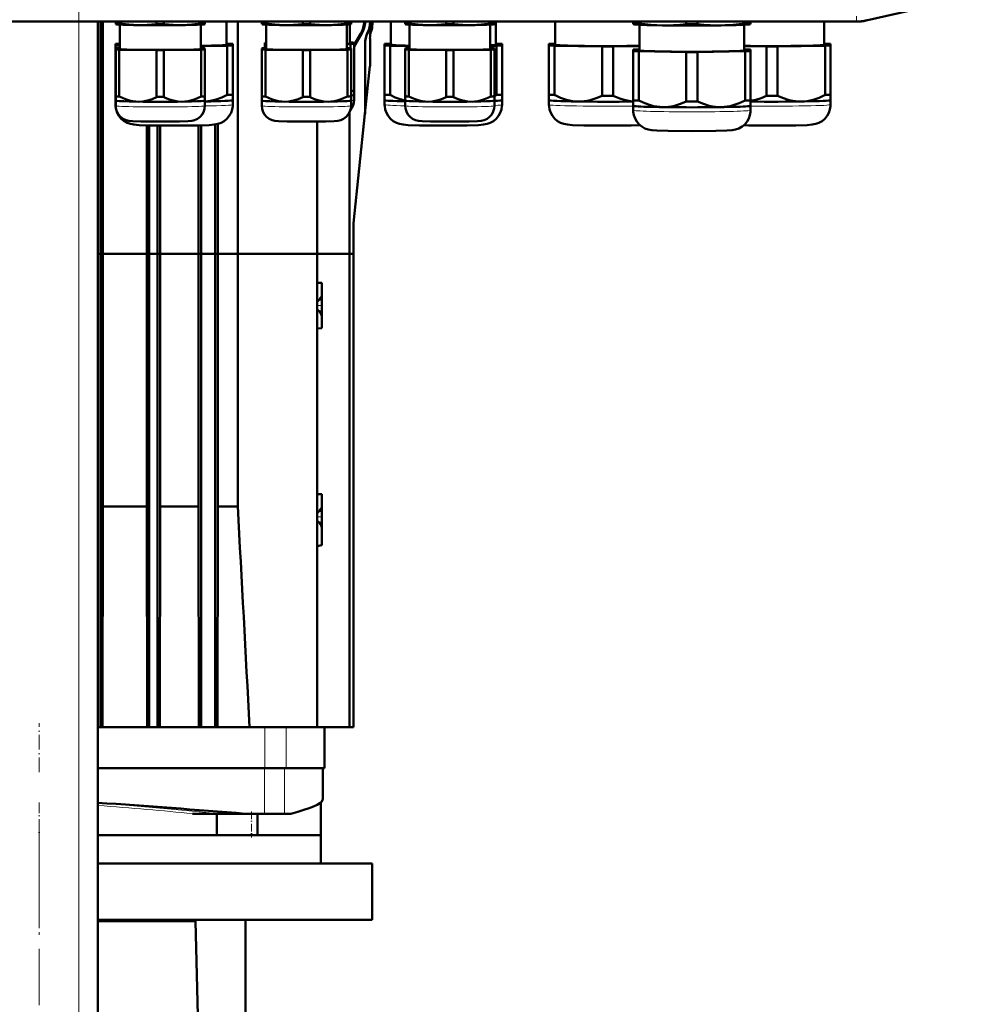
# Model space of a CAD drawing. Extents: x -1351 to 1763, y -1300 to 612.
# Tile 14 of 81: x -1072 to -866, y 98 to 308. Entities that reach past the tile are written whole.
import ezdxf

# ---------------------------------------------------------------- set-up
doc = ezdxf.new("R2010")
doc.units = 0
doc.linetypes.add('DASHDOT', pattern=[18.5, 12, -3, 0.5, -3])

msp = doc.modelspace()

# ---------------------------------------------------------------- linework, layer by layer
at = {"color": 7, "linetype": 'DASHDOT', "lineweight": 18}
for p, q in [((-1059.13, -326), (-1059.13, 364.9)), ((-1067.64, 135.88), (-1067.64, 114.28)), ((-1067.63, 128.42), (-1067.63, -19.66))]:
    msp.add_line(p, q, dxfattribs=at)
at = {"color": 7, "lineweight": 50}
for p, q in [((-891.42, 307.56), (-865.85, 313.47)), ((-893.5, 307.33), (-1241.56, 307.33)), ((-1055.13, -268.42), (-1055.13, 307.33)), ((-1054.56, 257.88), (-1054.56, 307.33)), ((-1054.07, 257.88), (-1054.07, 307.33)), ((-1051.3, 306.98), (-1051.3, 307.33)), ((-1051.3, 306.98), (-1051.3, 306.8)), ((-1051.26, 306.79), (-1051.3, 306.8)), ((-1050.53, 306.94), (-1050.53, 307.33)), ((-1050.4, 301.52), (-1050.4, 306.71)), ((-1042.58, 306.82), (-1042.58, 307.33)), ((-1041.03, 306.82), (-1041.03, 307.33)), ((-1033.2, 306.71), (-1033.2, 301.52)), ((-1033.08, 306.94), (-1033.08, 307.33)), ((-1032.35, 306.79), (-1032.3, 306.8)), ((-1032.3, 306.98), (-1032.3, 307.33)), ((-1032.3, 306.8), (-1032.3, 306.98)), ((-1027.71, 302.42), (-1027.71, 307.33)), ((-1025.32, 257.88), (-1025.32, 307.33)), ((-1020.18, 306.98), (-1020.18, 307.33)), ((-1020.18, 306.98), (-1020.18, 306.8)), ((-1020.14, 306.79), (-1020.18, 306.8)), ((-1019.41, 306.94), (-1019.41, 307.33)), ((-1019.28, 301.52), (-1019.28, 306.71)), ((-1011.46, 306.82), (-1011.46, 307.33)), ((-1009.91, 306.82), (-1009.91, 307.33)), ((-1002.08, 306.71), (-1002.08, 301.52)), ((-1001.96, 306.94), (-1001.96, 307.33)), ((-1001.41, 306.76), (-1001.41, 302.72)), ((-1001.23, 306.79), (-1001.18, 306.8)), ((-1001.18, 306.98), (-1001.18, 307.33)), ((-1001.18, 306.8), (-1001.18, 306.98)), ((-998.39, 307.32), (-998.39, 307.33)), ((-998.18, 307.32), (-998.18, 307.33)), ((-997.1, 307.29), (-997.1, 307.33)), ((-996.99, 307.31), (-996.99, 307.33)), ((-996.63, 306.89), (-996.63, 307.33)), ((-996.63, 306.89), (-996.63, 307.33)), ((-992.66, 307.33), (-992.66, 302.42)), ((-989.63, 306.98), (-989.63, 307.33)), ((-989.63, 306.98), (-989.63, 306.8)), ((-989.58, 306.79), (-989.63, 306.8)), ((-988.85, 306.94), (-988.85, 307.33)), ((-988.73, 301.52), (-988.73, 306.71)), ((-980.9, 306.82), (-980.9, 307.33)), ((-979.35, 306.82), (-979.35, 307.33)), ((-971.53, 306.71), (-971.53, 301.52)), ((-971.4, 306.94), (-971.4, 307.33)), ((-970.67, 306.79), (-970.63, 306.8)), ((-970.63, 306.98), (-970.63, 307.33)), ((-970.63, 306.8), (-970.63, 306.98)), ((-970.36, 302.42), (-970.36, 307.33)), ((-957.66, 307.33), (-957.66, 302.42)), ((-941.06, 307.01), (-941.06, 307.33)), ((-941.06, 307.01), (-941.06, 306.8)), ((-941, 306.78), (-941.06, 306.8)), ((-939.88, 306.96), (-939.88, 307.33)), ((-939.71, 306.67), (-939.71, 301.22)), ((-929.75, 306.8), (-929.75, 307.33)), ((-927.38, 306.8), (-927.38, 307.33)), ((-917.41, 301.22), (-917.41, 306.67)), ((-917.25, 306.96), (-917.25, 307.33)), ((-916.12, 306.78), (-916.06, 306.8)), ((-916.06, 307.01), (-916.06, 307.33)), ((-916.06, 306.8), (-916.06, 307.01)), ((-900.36, 302.42), (-900.36, 307.33)), ((-1000.51, 302.36), (-999.07, 304.82)), ((-1000.51, 301.95), (-998.85, 304.82)), ((-996.88, 305.33), (-996.88, 305.33)), ((-1051.36, 302.57), (-1051.36, 302.26)), ((-1051.36, 302.26), (-1051.36, 291.76)), ((-1033.2, 302.12), (-1027.55, 302.21)), ((-1027.55, 302.62), (-1027.71, 302.63)), ((-1027.55, 302.21), (-1027.55, 291.71)), ((-1026.36, 302.26), (-1026.36, 302.57)), ((-1026.36, 302.26), (-1026.36, 291.76)), ((-1019.51, 302.84), (-1019.51, 302.6)), ((-1019.51, 302.6), (-1019.51, 301.67)), ((-1002.08, 302.55), (-1001.29, 302.56)), ((-1001.29, 302.87), (-1001.41, 302.87)), ((-1001.29, 302.56), (-1001.29, 301.64)), ((-1000.51, 302.6), (-1000.51, 302.84)), ((-1000.51, 302.6), (-1000.51, 292.64)), ((-998.19, 287.8), (-998.19, 302.74)), ((-997.13, 303.77), (-997.13, 297.93)), ((-994.01, 302.57), (-994.01, 302.26)), ((-994.01, 302.26), (-994.01, 291.76)), ((-992.66, 302.63), (-992.83, 302.62)), ((-992.83, 302.21), (-988.73, 302.15)), ((-992.83, 302.21), (-992.83, 291.71)), ((-971.53, 302.19), (-970.2, 302.21)), ((-970.2, 302.62), (-970.36, 302.63)), ((-970.2, 302.21), (-970.2, 291.71)), ((-969.01, 302.26), (-969.01, 302.57)), ((-969.01, 302.26), (-969.01, 291.76)), ((-959.01, 302.57), (-959.01, 302.26)), ((-959.01, 302.26), (-959.01, 291.76)), ((-957.66, 302.63), (-957.83, 302.62)), ((-957.83, 302.21), (-947.7, 302.06)), ((-957.83, 302.21), (-957.83, 291.71)), ((-947.7, 302.06), (-947.7, 291.55)), ((-945.33, 302.06), (-939.71, 302.14)), ((-945.33, 302.06), (-945.33, 291.55)), ((-917.41, 302.13), (-912.7, 302.06)), ((-912.7, 302.06), (-912.7, 291.55)), ((-910.33, 302.06), (-900.2, 302.21)), ((-910.33, 302.06), (-910.33, 291.55)), ((-900.2, 302.62), (-900.36, 302.63)), ((-900.2, 302.21), (-900.2, 291.71)), ((-899.01, 302.26), (-899.01, 302.57)), ((-899.01, 302.26), (-899.01, 291.76)), ((-1051.3, 301.64), (-1051.3, 301.4)), ((-1051.3, 301.4), (-1051.3, 291.44)), ((-1050.4, 301.67), (-1050.53, 301.67)), ((-1050.53, 301.36), (-1042.58, 301.24)), ((-1050.53, 301.36), (-1050.53, 291.4)), ((-1042.58, 301.24), (-1042.58, 291.28)), ((-1041.03, 301.24), (-1033.08, 301.36)), ((-1041.03, 301.24), (-1041.03, 291.28)), ((-1033.08, 301.67), (-1033.2, 301.67)), ((-1033.08, 301.36), (-1033.08, 291.4)), ((-1032.3, 301.4), (-1032.3, 301.64)), ((-1032.3, 301.4), (-1032.3, 291.44)), ((-1020.18, 301.64), (-1020.18, 301.4)), ((-1020.18, 301.4), (-1020.18, 291.44)), ((-1019.28, 301.67), (-1019.41, 301.67)), ((-1019.41, 301.36), (-1011.46, 301.24)), ((-1019.41, 301.36), (-1019.41, 291.4)), ((-1011.46, 301.24), (-1011.46, 291.28)), ((-1009.91, 301.24), (-1001.96, 301.36)), ((-1009.91, 301.24), (-1009.91, 291.28)), ((-1001.96, 301.67), (-1002.08, 301.67)), ((-1001.96, 301.36), (-1001.96, 291.4)), ((-1001.18, 301.4), (-1001.18, 301.64)), ((-1001.18, 301.4), (-1001.18, 291.44)), ((-989.63, 301.64), (-989.63, 301.4)), ((-989.63, 301.4), (-989.63, 291.44)), ((-988.73, 301.67), (-988.85, 301.67)), ((-988.85, 301.36), (-980.9, 301.24)), ((-988.85, 301.36), (-988.85, 291.4)), ((-980.9, 301.24), (-980.9, 291.28)), ((-979.35, 301.24), (-971.4, 301.36)), ((-979.35, 301.24), (-979.35, 291.28)), ((-971.4, 301.67), (-971.53, 301.67)), ((-971.4, 301.36), (-971.4, 291.4)), ((-970.63, 301.4), (-970.63, 301.64)), ((-970.63, 301.4), (-970.63, 291.44)), ((-941.06, 301.37), (-941.06, 301.06)), ((-941.06, 301.06), (-941.06, 290.56)), ((-939.71, 301.43), (-939.88, 301.42)), ((-939.88, 301.01), (-929.75, 300.86)), ((-939.88, 301.01), (-939.88, 290.51)), ((-929.75, 300.86), (-929.75, 290.35)), ((-927.38, 300.86), (-917.25, 301.01)), ((-927.38, 300.86), (-927.38, 290.35)), ((-917.25, 301.42), (-917.41, 301.43)), ((-917.25, 301.01), (-917.25, 290.51)), ((-916.06, 301.06), (-916.06, 301.37)), ((-916.06, 301.06), (-916.06, 290.56)), ((-998.2, 287.7), (-997.14, 297.83)), ((-1051.36, 291.76), (-1051.36, 290.61)), ((-1051.3, 291.44), (-1051.3, 290.51)), ((-1032.3, 290.51), (-1032.3, 291.44)), ((-1026.36, 290.61), (-1026.36, 291.76)), ((-1020.18, 291.44), (-1020.18, 290.51)), ((-1001.18, 290.51), (-1001.18, 291.44)), ((-1000.52, 291.7), (-1000.51, 291.71)), ((-1000.51, 291.71), (-1000.51, 292.64)), ((-1000.51, 291.71), (-1000.51, 290.62)), ((-994.01, 291.76), (-994.01, 290.61)), ((-989.63, 291.44), (-989.63, 290.51)), ((-970.63, 290.51), (-970.63, 291.44)), ((-969.01, 290.61), (-969.01, 291.76)), ((-959.01, 291.76), (-959.01, 290.61)), ((-899.01, 290.61), (-899.01, 291.76)), ((-1051.36, 290.61), (-1051.36, 289.66)), ((-1051.35, 290.6), (-1051.36, 290.61)), ((-1051.3, 289.42), (-1051.3, 290.51)), ((-1051.3, 290.5), (-1051.3, 290.51)), ((-1032.31, 290.5), (-1032.3, 290.51)), ((-1032.3, 290.51), (-1032.3, 289.42)), ((-1026.36, 289.66), (-1026.36, 290.61)), ((-1026.36, 290.6), (-1026.36, 290.61)), ((-1020.18, 289.42), (-1020.18, 290.51)), ((-1020.18, 290.5), (-1020.18, 290.51)), ((-1001.19, 290.5), (-1001.18, 290.51)), ((-1001.18, 290.51), (-1001.18, 289.42)), ((-994.01, 290.61), (-994.01, 289.66)), ((-994.01, 290.6), (-994.01, 290.61)), ((-989.63, 289.42), (-989.63, 290.51)), ((-989.62, 290.5), (-989.63, 290.51)), ((-970.63, 290.51), (-970.63, 289.42)), ((-970.63, 290.5), (-970.63, 290.51)), ((-969.02, 290.6), (-969.01, 290.61)), ((-969.01, 289.66), (-969.01, 290.61)), ((-959.01, 290.61), (-959.01, 289.66)), ((-959.01, 290.6), (-959.01, 290.61)), ((-941.06, 290.56), (-941.06, 289.41)), ((-941.06, 289.41), (-941.06, 288.46)), ((-941.06, 289.4), (-941.06, 289.41)), ((-916.07, 289.4), (-916.06, 289.41)), ((-916.06, 289.41), (-916.06, 290.56)), ((-916.06, 288.46), (-916.06, 289.41)), ((-899.02, 290.6), (-899.01, 290.61)), ((-899.01, 289.66), (-899.01, 290.61)), ((-1001.47, 257.88), (-1001.47, 288.1)), ((-1000.63, 264.43), (-998.2, 287.7)), ((-1044.68, 257.88), (-1044.68, 285.27)), ((-1044.19, 257.88), (-1044.19, 285.26)), ((-1042.39, 257.88), (-1042.39, 285.23)), ((-1041.86, 257.88), (-1041.86, 285.22)), ((-1033.68, 257.88), (-1033.68, 285.25)), ((-1033.13, 285.26), (-1033.13, 257.88)), ((-1030.13, 285.43), (-1030.13, 257.88)), ((-1029.53, 257.88), (-1029.53, 285.55)), ((-1008.38, 286.07), (-1008.38, 257.88)), ((-1000.63, 264.32), (-1000.63, 257.88)), ((-1055.13, 257.88), (-1054.56, 257.88)), ((-1055.13, 257.88), (-1054.56, 257.88)), ((-1054.56, 257.88), (-1054.07, 257.88)), ((-1054.56, 157.08), (-1054.56, 257.88)), ((-1054.56, 257.88), (-1054.07, 257.88)), ((-1044.68, 257.88), (-1054.07, 257.88)), ((-1054.07, 204.12), (-1054.07, 257.88)), ((-1044.68, 257.88), (-1054.07, 257.88)), ((-1044.68, 257.88), (-1044.19, 257.88)), ((-1044.68, 204.12), (-1044.68, 257.88)), ((-1044.68, 257.88), (-1044.19, 257.88)), ((-1044.19, 257.88), (-1042.39, 257.88)), ((-1044.19, 157.08), (-1044.19, 257.88)), ((-1044.19, 257.88), (-1042.39, 257.88)), ((-1042.39, 257.88), (-1041.86, 257.88)), ((-1042.39, 157.08), (-1042.39, 257.88)), ((-1042.39, 257.88), (-1041.86, 257.88)), ((-1033.68, 257.88), (-1041.86, 257.88)), ((-1041.86, 204.12), (-1041.86, 257.88)), ((-1033.68, 257.88), (-1041.86, 257.88)), ((-1033.68, 257.88), (-1033.13, 257.88)), ((-1033.68, 204.12), (-1033.68, 257.88)), ((-1033.68, 257.88), (-1033.13, 257.88)), ((-1030.13, 257.88), (-1033.13, 257.88)), ((-1033.13, 257.88), (-1033.13, 157.08)), ((-1030.13, 257.88), (-1033.13, 257.88)), ((-1030.13, 257.88), (-1029.53, 257.88)), ((-1030.13, 257.88), (-1030.13, 157.08)), ((-1030.13, 257.88), (-1029.53, 257.88)), ((-1025.32, 257.88), (-1029.53, 257.88)), ((-1029.53, 204.12), (-1029.53, 257.88)), ((-1025.32, 257.88), (-1029.53, 257.88)), ((-1025.32, 257.88), (-1008.38, 257.88)), ((-1025.32, 204.12), (-1025.32, 257.88)), ((-1025.32, 257.88), (-1008.38, 257.88)), ((-1008.38, 257.88), (-1001.47, 257.88)), ((-1008.38, 257.88), (-1008.38, 157.08)), ((-1008.38, 257.88), (-1001.47, 257.88)), ((-1001.47, 257.88), (-1000.63, 257.88)), ((-1001.47, 157.08), (-1001.47, 257.88)), ((-1001.47, 257.88), (-1000.63, 257.88)), ((-1000.63, 257.88), (-1000.63, 157.08)), ((-1007.38, 251.73), (-1008.38, 251.75)), ((-1007.38, 251.73), (-1007.38, 249.18)), ((-1007.38, 249.18), (-1007.38, 246.88)), ((-1007.38, 246.88), (-1007.38, 244.33)), ((-1007.38, 244.58), (-1007.38, 242.03)), ((-1007.38, 242.03), (-1008.38, 242)), ((-1008.38, 206.75), (-1007.38, 206.73)), ((-1007.38, 206.73), (-1007.38, 204.18)), ((-1054.14, 157.08), (-1054.07, 204.12)), ((-1054.07, 204.12), (-1044.68, 204.12)), ((-1044.61, 157.08), (-1044.68, 204.12)), ((-1041.93, 157.08), (-1041.86, 204.12)), ((-1041.86, 204.12), (-1033.68, 204.12)), ((-1033.6, 157.08), (-1033.68, 204.12)), ((-1029.61, 157.08), (-1029.53, 204.12)), ((-1029.53, 204.12), (-1025.32, 204.12)), ((-1007.38, 204.18), (-1007.38, 201.88)), ((-1007.38, 201.88), (-1007.38, 199.33)), ((-1007.38, 199.58), (-1007.38, 195.88)), ((-1008.38, 195.61), (-1007.38, 195.88)), ((-1055.13, 157.08), (-1054.56, 157.08)), ((-1054.56, 157.08), (-1054.24, 157.08)), ((-1044.44, 157.08), (-1054.24, 157.08)), ((-1044.19, 157.08), (-1044.44, 157.08)), ((-1042.39, 157.08), (-1044.19, 157.08)), ((-1042.39, 157.08), (-1042.13, 157.08)), ((-1033.3, 157.08), (-1042.13, 157.08)), ((-1033.13, 157.08), (-1033.3, 157.08)), ((-1033.13, 157.08), (-1030.13, 157.08)), ((-1030.13, 157.08), (-1030, 157.08)), ((-1019.5, 157.08), (-1030, 157.08)), ((-1015.02, 157.08), (-1019.5, 157.08)), ((-1011.8, 157.08), (-1015.02, 157.08)), ((-1011.8, 157.08), (-1008.38, 157.08)), ((-1009.07, 157.08), (-1011.16, 157.08)), ((-1007.44, 157.08), (-1008.38, 157.08)), ((-1001.47, 157.08), (-1008.38, 157.08)), ((-1006.82, 148.38), (-1006.82, 157.08)), ((-1000.63, 157.08), (-1001.47, 157.08)), ((-1019.5, 148.38), (-1055.13, 148.38)), ((-1039.34, 148.38), (-1055.13, 148.38)), ((-1015.02, 148.38), (-1019.5, 148.38)), ((-1006.82, 148.38), (-1015.02, 148.38)), ((-1007.18, 148.38), (-1007.18, 141.72)), ((-1007.63, 141.08), (-1007.63, 134.08)), ((-1007.2, 141.67), (-1007.22, 141.62)), ((-1007.22, 141.62), (-1007.2, 141.67)), ((-1031.81, 138.68), (-1034.95, 138.68)), ((-1030.54, 138.68), (-1031.81, 138.68)), ((-1030.16, 138.68), (-1030.54, 138.68)), ((-1029.98, 138.68), (-1030.16, 138.68)), ((-1023.7, 138.68), (-1029.98, 138.68)), ((-1029.77, 138.68), (-1029.77, 134.08)), ((-1023.7, 138.68), (-1019.64, 138.68)), ((-1021.09, 138.68), (-1021.09, 134.08)), ((-1019.64, 138.68), (-1015.36, 138.68)), ((-1015.36, 138.68), (-1014, 138.68)), ((-1055.13, 134.08), (-1007.64, 134.08)), ((-1029.77, 134.08), (-1055.13, 134.08)), ((-1022.38, 134.08), (-1029.87, 134.08)), ((-1007.63, 134.08), (-1021.09, 134.08)), ((-1007.64, 128.08), (-1007.64, 134.08)), ((-1055.13, 128.08), (-996.64, 128.08)), ((-996.64, 116.08), (-996.64, 128.08)), ((-1055.13, 116.08), (-1034.3, 116.08)), ((-1055.13, 115.78), (-1034.3, 115.78)), ((-1034.3, 116.08), (-996.64, 116.08)), ((-1034.3, 115.78), (-1034.3, 116.08)), ((-1031.84, 15.68), (-1034.3, 115.78)), ((-1023.63, 63.83), (-1023.63, 116.08))]:
    msp.add_line(p, q, dxfattribs=at)
at = {"color": 7, "lineweight": 18}
for p, q in [((-893.5, 307.51), (-893.5, 308.51)), ((-1241.56, 307.51), (-893.5, 307.51)), ((-1059.13, -268.42), (-1059.13, 307.33)), ((-998.39, 307.32), (-998.18, 307.32)), ((-996.63, 306.89), (-996.63, 306.89)), ((-893.5, 307.51), (-893.5, 307.33)), ((-891.46, 307.74), (-891.42, 307.56)), ((-999.07, 304.82), (-998.85, 304.82)), ((-997.64, 305.03), (-997.58, 304.94)), ((-1019.5, 148.38), (-1019.5, 157.08)), ((-1015.02, 148.38), (-1015.02, 157.08)), ((-1019.64, 148.38), (-1019.64, 138.68)), ((-1015.36, 148.38), (-1015.36, 138.68)), ((-1034.97, 138.68), (-1034.95, 138.68)), ((-1017.32, 138.68), (-1017.3, 138.68))]:
    msp.add_line(p, q, dxfattribs=at)
at = {"color": 7, "linetype": 'DASHDOT', "lineweight": 18, "ltscale": 0.118218}
for p, q in [((-1008.38, 252.15), (-1008.38, 247.42)), ((-1008.38, 207.15), (-1008.38, 202.42))]:
    msp.add_line(p, q, dxfattribs=at)
at = {"color": 7, "linetype": 'DASHDOT', "lineweight": 18, "ltscale": 0.030028}
for p, q in [((-1008.48, 246.88), (-1007.28, 246.88)), ((-1008.48, 201.88), (-1007.28, 201.88))]:
    msp.add_line(p, q, dxfattribs=at)
at = {"color": 7, "linetype": 'DASHDOT', "lineweight": 18, "ltscale": 0.118217}
msp.add_line((-1008.38, 246.34), (-1008.38, 241.61), dxfattribs=at)
at = {"color": 7, "linetype": 'DASHDOT', "lineweight": 18, "ltscale": 0.159986}
msp.add_line((-1008.38, 201.47), (-1008.38, 195.08), dxfattribs=at)
at = {"color": 7, "linetype": 'DASHDOT', "lineweight": 18, "ltscale": 0.261}
msp.add_line((-1067.63, 147.51), (-1067.63, 157.95), dxfattribs=at)
at = {"color": 7, "linetype": 'DASHDOT', "lineweight": 18, "ltscale": 0.19137}
msp.add_line((-1067.63, 141.09), (-1067.63, 133.44), dxfattribs=at)
at = {"color": 7, "linetype": 'DASHDOT', "lineweight": 18, "ltscale": 0.138015}
msp.add_line((-1022.38, 139.14), (-1022.38, 133.62), dxfattribs=at)
at = {"color": 7, "lineweight": 50}
for points in [[(-1046.55, 306.6), (-1048.53, 306.7), (-1050.53, 306.94)], [(-1042.58, 306.82), (-1044.58, 306.64), (-1046.55, 306.6)], [(-1037.05, 306.6), (-1039.03, 306.64), (-1041.03, 306.82)], [(-1033.08, 306.94), (-1035.08, 306.7), (-1037.05, 306.6)], [(-1015.43, 306.6), (-1017.41, 306.7), (-1019.41, 306.94)], [(-1011.46, 306.82), (-1013.46, 306.64), (-1015.43, 306.6)], [(-1005.93, 306.6), (-1007.91, 306.64), (-1009.91, 306.82)], [(-1001.96, 306.94), (-1003.96, 306.7), (-1005.93, 306.6)], [(-984.88, 306.6), (-986.85, 306.7), (-988.85, 306.94)], [(-980.9, 306.82), (-982.91, 306.64), (-984.88, 306.6)], [(-975.38, 306.6), (-977.35, 306.64), (-979.35, 306.82)], [(-971.4, 306.94), (-973.41, 306.7), (-975.38, 306.6)], [(-934.81, 306.53), (-936.07, 306.57), (-937.33, 306.66), (-938.59, 306.79), (-939.88, 306.96)], [(-929.75, 306.8), (-931.11, 306.67), (-932.45, 306.58), (-933.63, 306.53), (-934.81, 306.53)], [(-922.31, 306.53), (-923.49, 306.53), (-924.67, 306.58), (-926.01, 306.67), (-927.38, 306.8)], [(-917.25, 306.96), (-918.53, 306.79), (-919.8, 306.66), (-921.05, 306.57), (-922.31, 306.53)], [(-1027.55, 291.71), (-1028.73, 291.17), (-1029.91, 290.75), (-1031.1, 290.47), (-1032.3, 290.34)], [(-989.63, 290.54), (-990.7, 290.82), (-991.76, 291.21), (-992.83, 291.71)], [(-952.76, 290.33), (-953.39, 290.36), (-954.01, 290.43), (-954.66, 290.55), (-955.31, 290.71), (-956.57, 291.14), (-957.83, 291.71)], [(-947.7, 291.55), (-948.96, 291.02), (-950.22, 290.63), (-950.87, 290.49), (-951.52, 290.39), (-952.14, 290.34), (-952.76, 290.33)], [(-941.06, 290.35), (-942.02, 290.47), (-942.97, 290.67), (-943.91, 290.96), (-944.62, 291.24), (-945.33, 291.55)], [(-912.7, 291.55), (-913.82, 291.07), (-914.94, 290.71), (-916.06, 290.46)], [(-905.26, 290.33), (-905.89, 290.34), (-906.51, 290.39), (-907.16, 290.49), (-907.81, 290.63), (-909.07, 291.02), (-910.33, 291.55)], [(-900.2, 291.71), (-901.46, 291.14), (-902.72, 290.71), (-903.37, 290.55), (-904.02, 290.43), (-904.64, 290.36), (-905.26, 290.33)], [(-1038.86, 285.21), (-1043.93, 285.25), (-1046.33, 285.32), (-1047.41, 285.4), (-1048.17, 285.54), (-1048.86, 285.79), (-1049.53, 286.17), (-1050.11, 286.66), (-1050.6, 287.24), (-1050.97, 287.9), (-1051.23, 288.61), (-1051.35, 289.36), (-1051.36, 289.66)], [(-1041.8, 286.06), (-1045.93, 286.09), (-1047.72, 286.16), (-1048.5, 286.23), (-1049.1, 286.37), (-1049.73, 286.66), (-1050.28, 287.07), (-1050.73, 287.59), (-1051.06, 288.19), (-1051.25, 288.85), (-1051.3, 289.42)], [(-1046.55, 290.29), (-1047.45, 290.36), (-1048.33, 290.54), (-1049.21, 290.82), (-1049.87, 291.09), (-1050.53, 291.4)], [(-1042.58, 291.28), (-1043.57, 290.85), (-1044.56, 290.54), (-1045.55, 290.35), (-1046.55, 290.29)], [(-1041.8, 286.06), (-1037.68, 286.09), (-1035.89, 286.16), (-1035.11, 286.23), (-1034.5, 286.37), (-1033.88, 286.66), (-1033.33, 287.07), (-1032.88, 287.59), (-1032.55, 288.19), (-1032.36, 288.85), (-1032.3, 289.42)], [(-1037.05, 290.29), (-1038.06, 290.35), (-1039.05, 290.54), (-1040.04, 290.85), (-1041.03, 291.28)], [(-1038.86, 285.21), (-1033.78, 285.25), (-1031.39, 285.32), (-1030.31, 285.4), (-1029.55, 285.54), (-1028.85, 285.79), (-1028.19, 286.17), (-1027.6, 286.66), (-1027.12, 287.24), (-1026.74, 287.9), (-1026.49, 288.61), (-1026.37, 289.36), (-1026.36, 289.66)], [(-1033.08, 291.4), (-1033.74, 291.09), (-1034.4, 290.82), (-1035.28, 290.54), (-1036.16, 290.36), (-1037.05, 290.29)], [(-1010.68, 286.06), (-1014.81, 286.1), (-1016.6, 286.16), (-1017.38, 286.23), (-1017.98, 286.37), (-1018.61, 286.66), (-1019.16, 287.07), (-1019.61, 287.59), (-1019.94, 288.19), (-1020.13, 288.85), (-1020.18, 289.42)], [(-1015.43, 290.29), (-1016.33, 290.36), (-1017.21, 290.54), (-1018.09, 290.82), (-1018.75, 291.09), (-1019.41, 291.4)], [(-1011.46, 291.28), (-1012.45, 290.85), (-1013.44, 290.54), (-1014.43, 290.35), (-1015.43, 290.29)], [(-1010.68, 286.06), (-1006.55, 286.1), (-1004.76, 286.16), (-1003.99, 286.23), (-1003.38, 286.37), (-1002.76, 286.66), (-1002.21, 287.07), (-1001.76, 287.59), (-1001.43, 288.19), (-1001.23, 288.85), (-1001.18, 289.42)], [(-1005.93, 290.29), (-1006.94, 290.35), (-1007.93, 290.54), (-1008.92, 290.85), (-1009.91, 291.28)], [(-1001.96, 291.4), (-1002.62, 291.09), (-1003.28, 290.82), (-1004.16, 290.54), (-1005.04, 290.36), (-1005.93, 290.29)], [(-981.51, 285.21), (-986.59, 285.25), (-988.99, 285.32), (-990.06, 285.4), (-990.82, 285.54), (-991.52, 285.79), (-992.18, 286.17), (-992.77, 286.66), (-993.25, 287.24), (-993.63, 287.9), (-993.88, 288.61), (-994, 289.36), (-994.01, 289.66)], [(-980.13, 286.06), (-984.26, 286.09), (-986.05, 286.16), (-986.82, 286.23), (-987.43, 286.37), (-988.05, 286.66), (-988.6, 287.07), (-989.05, 287.59), (-989.38, 288.19), (-989.58, 288.85), (-989.63, 289.42)], [(-984.88, 290.29), (-985.77, 290.36), (-986.65, 290.54), (-987.53, 290.82), (-988.19, 291.09), (-988.85, 291.4)], [(-980.9, 291.28), (-981.89, 290.85), (-982.88, 290.54), (-983.87, 290.35), (-984.88, 290.29)], [(-981.51, 285.21), (-976.44, 285.25), (-974.04, 285.32), (-972.97, 285.4), (-972.2, 285.54), (-971.51, 285.79), (-970.84, 286.17), (-970.26, 286.66), (-969.77, 287.24), (-969.4, 287.9), (-969.15, 288.61), (-969.02, 289.36), (-969.01, 289.66)], [(-980.13, 286.06), (-976, 286.09), (-974.21, 286.16), (-973.43, 286.23), (-972.83, 286.37), (-972.2, 286.66), (-971.65, 287.07), (-971.2, 287.59), (-970.87, 288.19), (-970.68, 288.85), (-970.63, 289.42)], [(-975.38, 290.29), (-976.38, 290.35), (-977.37, 290.54), (-978.36, 290.85), (-979.35, 291.28)], [(-971.4, 291.4), (-972.06, 291.09), (-972.72, 290.82), (-973.6, 290.54), (-974.48, 290.36), (-975.38, 290.29)], [(-946.51, 285.21), (-951.59, 285.25), (-953.99, 285.32), (-955.06, 285.4), (-955.82, 285.54), (-956.52, 285.79), (-957.18, 286.17), (-957.77, 286.66), (-958.25, 287.24), (-958.63, 287.9), (-958.88, 288.61), (-959, 289.36), (-959.01, 289.66)], [(-934.81, 289.13), (-935.43, 289.16), (-936.05, 289.23), (-936.71, 289.35), (-937.36, 289.51), (-938.62, 289.94), (-939.88, 290.51)], [(-929.75, 290.35), (-931.01, 289.82), (-932.27, 289.43), (-932.91, 289.29), (-933.57, 289.19), (-934.19, 289.14), (-934.81, 289.13)], [(-922.31, 289.13), (-922.94, 289.14), (-923.56, 289.19), (-924.21, 289.29), (-924.86, 289.43), (-926.12, 289.82), (-927.38, 290.35)], [(-917.25, 290.51), (-918.51, 289.94), (-919.77, 289.51), (-920.42, 289.35), (-921.07, 289.23), (-921.69, 289.16), (-922.31, 289.13)], [(-911.51, 285.21), (-906.44, 285.25), (-904.04, 285.32), (-902.97, 285.4), (-902.2, 285.54), (-901.51, 285.79), (-900.84, 286.17), (-900.26, 286.66), (-899.77, 287.24), (-899.4, 287.9), (-899.15, 288.61), (-899.02, 289.36), (-899.01, 289.66)], [(-928.56, 284.01), (-933.64, 284.05), (-936.04, 284.12), (-937.11, 284.2), (-937.87, 284.34), (-938.57, 284.59), (-939.23, 284.97), (-939.82, 285.46), (-940.3, 286.04), (-940.68, 286.7), (-940.93, 287.41), (-941.05, 288.16), (-941.06, 288.46)], [(-928.56, 284.01), (-923.49, 284.05), (-921.09, 284.12), (-920.01, 284.2), (-919.25, 284.34), (-918.56, 284.59), (-917.89, 284.97), (-917.31, 285.46), (-916.82, 286.04), (-916.45, 286.7), (-916.19, 287.41), (-916.07, 288.16), (-916.06, 288.46)], [(-946.51, 285.21), (-941.51, 285.25), (-939.65, 285.3)], [(-911.51, 285.21), (-916.51, 285.25), (-917.51, 285.27)], [(-1008.38, 247.81), (-1008.18, 247.87), (-1008.07, 247.95)], [(-1008.07, 247.95), (-1007.92, 248.09), (-1007.68, 248.42)], [(-1007.68, 248.42), (-1007.52, 248.7), (-1007.41, 248.97), (-1007.38, 249.18)], [(-1008.07, 245.8), (-1008.25, 245.91), (-1008.38, 245.94)], [(-1007.68, 245.34), (-1007.92, 245.66), (-1008.07, 245.8)], [(-1007.38, 244.58), (-1007.43, 244.82), (-1007.5, 245.01), (-1007.68, 245.34)], [(-1008.07, 202.95), (-1007.92, 203.09), (-1007.68, 203.42)], [(-1007.68, 203.42), (-1007.52, 203.7), (-1007.41, 203.97), (-1007.38, 204.18)], [(-1008.38, 202.81), (-1008.18, 202.87), (-1008.07, 202.95)], [(-1008.07, 200.8), (-1008.25, 200.91), (-1008.38, 200.94)], [(-1007.68, 200.34), (-1007.92, 200.66), (-1008.07, 200.8)], [(-1007.38, 199.58), (-1007.43, 199.82), (-1007.5, 200.01), (-1007.68, 200.34)]]:
    msp.add_lwpolyline(points, dxfattribs=at)
for centre, radius, start, end in [((-1003.34, 307.32), 4.94, 329.5902, 359.9738), ((-1003.16, 307.32), 4.98, 329.8885, 359.9929), ((-1002.09, 307.29), 4.99, 333.0846, 359.9869), ((-1001.63, 306.89), 5, 341.8442, 359.9996), ((-1001.63, 306.89), 5, 341.8051, 360), ((-893.5, 316.58), 9.25, 270.0004, 282.9992), ((-893.5, 316.58), 9.25, 270.0004, 282.9993), ((-993.13, 302.74), 5.06, 153.1269, 180.022), ((-993.12, 302.54), 5.07, 151.7083, 179.9923), ((-998.13, 297.93), 1, 354.0355, 360), ((-977.85, 306.87), 16.98, 295.1665, 296.77), ((-1003.72, 290.62), 3.21, 318.4645, 359.9956), ((-999.19, 287.8), 1, 354.0355, 360), ((-32534.82, -1505.6), 31555.86, 3.020319, 3.10586), ((-1203.75, -2075.1), 2221.09, 85.35018, 86.16322), ((-999.2, 138.98), 8.44, 161.0396, 161.375)]:
    msp.add_arc(centre, radius, start, end, dxfattribs=at)
at = {"color": 7, "lineweight": 18}
for centre, radius, start, end in [((-996.86, 306.28), 1.03, 97.1128, 103.6625), ((-893.5, 316.58), 9.06, 270.0004, 282.9992)]:
    msp.add_arc(centre, radius, start, end, dxfattribs=at)
at = {"color": 7, "lineweight": 50}
for centre, major_axis, ratio, start_param, end_param in [((-1041.8, 307.1), (-10.55, 0), 0.026177, 0.449938, 0.597259), ((-1041.8, 306.81), (9.5, 0), 0.026177, 3.239479, 4.18879), ((-1041.8, 306.81), (9.5, 0), 0.026177, 4.18879, 6.185299), ((-1041.8, 307.1), (-10.55, 0), 0.026177, 1.497136, 1.644457), ((-1041.8, 307.1), (-10.55, 0), 0.026177, 2.544333, 2.691654), ((-1010.68, 307.1), (-10.55, 0), 0.026177, 0.449938, 0.597259), ((-1010.68, 306.81), (9.5, 0), 0.026177, 3.239479, 4.18879), ((-1010.68, 306.81), (9.5, 0), 0.026177, 4.18879, 6.185299), ((-1010.68, 307.1), (-10.55, 0), 0.026177, 1.497136, 1.644457), ((-1010.68, 307.1), (-10.55, 0), 0.026177, 2.544333, 2.691654), ((-1001.98, 307.31), (0, 5), 0.999391, 4.218351, 4.712366), ((-980.13, 307.1), (-10.55, 0), 0.026177, 0.449938, 0.597259), ((-980.13, 306.81), (9.5, 0), 0.026177, 3.239479, 4.18879), ((-980.13, 306.81), (9.5, 0), 0.026177, 4.18879, 6.185299), ((-980.13, 307.1), (-10.55, 0), 0.026177, 1.497136, 1.644457), ((-980.13, 307.1), (-10.55, 0), 0.026177, 2.544333, 2.691654), ((-928.56, 307.16), (-13.8, 0), 0.026177, 0.437539, 0.609658), ((-928.56, 306.82), (12.5, 0), 0.026177, 3.239482, 4.18879), ((-928.56, 306.82), (12.5, 0), 0.026177, 4.18879, 6.185296), ((-928.56, 307.16), (-13.8, 0), 0.026177, 1.484737, 1.656856), ((-928.56, 307.16), (-13.8, 0), 0.026177, 2.531934, 2.704054), ((-992.14, 303.77), (0, -5), 0.999391, 4.395338, 4.712393), ((-1038.86, 302.42), (13.8, 0), 0.026177, 2.561928, 2.704054), ((-1038.86, 302.42), (13.8, 0), 0.026177, 3.579132, 3.721257), ((-1038.86, 302.42), (11.15, 0), 0.026177, 5.244215, 6.283185), ((-1038.86, 302.42), (13.8, 0), 0.026177, 0.437539, 0.609658), ((-1038.86, 302.42), (13.8, 0), 0.026177, 5.673527, 5.845646), ((-1010.01, 302.72), (10.55, 0), 0.026177, 2.64382, 2.691654), ((-1010.01, 302.72), (10.55, 0), 0.026177, 3.591531, 3.639365), ((-1010.01, 302.72), (8.6, 0), 0.026177, 5.885916, 6.283185), ((-1010.01, 302.72), (10.55, 0), 0.026177, 0.449938, 0.597259), ((-1010.01, 302.72), (10.55, 0), 0.026177, 5.685926, 5.833247), ((-981.51, 302.42), (13.8, 0), 0.026177, 2.531934, 2.704054), ((-981.51, 302.42), (13.8, 0), 0.026177, 3.579132, 3.751251), ((-981.51, 302.42), (11.15, 0), 0.026177, 3.141593, 4.008814), ((-981.51, 302.42), (11.15, 0), 0.026177, 5.822266, 6.283185), ((-981.51, 302.42), (13.8, 0), 0.026177, 0.437539, 0.609658), ((-981.51, 302.42), (13.8, 0), 0.026177, 5.673527, 5.845646), ((-946.51, 302.42), (13.8, 0), 0.026177, 2.531934, 2.704054), ((-946.51, 302.42), (13.8, 0), 0.026177, 3.579132, 3.751251), ((-946.51, 302.42), (11.15, 0), 0.026177, 3.141593, 5.368516), ((-946.51, 302.42), (13.8, 0), 0.026177, 4.626329, 4.798449), ((-911.51, 302.42), (11.15, 0), 0.026177, 4.155015, 6.283185), ((-911.51, 302.42), (13.8, 0), 0.026177, 4.626329, 4.798449), ((-911.51, 302.42), (13.8, 0), 0.026177, 0.437539, 0.609658), ((-911.51, 302.42), (13.8, 0), 0.026177, 5.673527, 5.845646), ((-1041.8, 301.52), (10.55, 0), 0.026177, 2.544333, 2.691654), ((-1041.8, 301.52), (10.55, 0), 0.026177, 3.591531, 3.738852), ((-1041.8, 301.52), (8.6, 0), 0.026177, 3.141593, 6.283185), ((-1041.8, 301.52), (10.55, 0), 0.026177, 4.638729, 4.786049), ((-1041.8, 301.52), (10.55, 0), 0.026177, 0.449938, 0.597259), ((-1041.8, 301.52), (10.55, 0), 0.026177, 5.685926, 5.833247), ((-1010.68, 301.52), (10.55, 0), 0.026177, 2.544333, 2.691654), ((-1010.68, 301.52), (10.55, 0), 0.026177, 3.591531, 3.738852), ((-1010.68, 301.52), (8.6, 0), 0.026177, 3.141593, 6.283185), ((-1010.68, 301.52), (10.55, 0), 0.026177, 4.638729, 4.786049), ((-1010.68, 301.52), (10.55, 0), 0.026177, 0.449938, 0.597259), ((-1010.68, 301.52), (10.55, 0), 0.026177, 5.685926, 5.833247), ((-980.13, 301.52), (10.55, 0), 0.026177, 2.544333, 2.691654), ((-980.13, 301.52), (10.55, 0), 0.026177, 3.591531, 3.738852), ((-980.13, 301.52), (8.6, 0), 0.026177, 3.141593, 6.283185), ((-980.13, 301.52), (10.55, 0), 0.026177, 4.638729, 4.786049), ((-980.13, 301.52), (10.55, 0), 0.026177, 0.449938, 0.597259), ((-980.13, 301.52), (10.55, 0), 0.026177, 5.685926, 5.833247), ((-928.56, 301.22), (13.8, 0), 0.026177, 2.531934, 2.704054), ((-928.56, 301.22), (13.8, 0), 0.026177, 3.579132, 3.751251), ((-928.56, 301.22), (11.15, 0), 0.026177, 3.141593, 6.283185), ((-928.56, 301.22), (13.8, 0), 0.026177, 4.626329, 4.798449), ((-928.56, 301.22), (13.8, 0), 0.026177, 0.437539, 0.609658), ((-928.56, 301.22), (13.8, 0), 0.026177, 5.673527, 5.845646), ((-1038.86, 291.91), (-13.8, 0), 0.026177, 0.437539, 0.446729), ((-1041.8, 291.56), (-10.55, 0), 0.026177, 0.449938, 0.597259), ((-1041.8, 291.56), (-10.55, 0), 0.026177, 2.544333, 2.691654), ((-1038.86, 291.91), (-13.8, 0), 0.026177, 2.531934, 2.704054), ((-1010.68, 291.56), (-10.55, 0), 0.026177, 0.449938, 0.597259), ((-1010.68, 291.56), (-10.55, 0), 0.026177, 2.544333, 2.691654), ((-1010.01, 292.76), (-10.55, 0), 0.026177, 2.562554, 2.691654), ((-1010.01, 291.71), (9.5, 0), 0.026177, 5.905314, 6.256996), ((-981.51, 291.91), (-13.8, 0), 0.026177, 0.437539, 0.609658), ((-980.13, 291.56), (-10.55, 0), 0.026177, 0.449938, 0.597259), ((-980.13, 291.56), (-10.55, 0), 0.026177, 2.544333, 2.691654), ((-981.51, 291.91), (-13.8, 0), 0.026177, 2.531934, 2.704054), ((-946.51, 291.91), (-13.8, 0), 0.026177, 0.437539, 0.609658), ((-946.51, 291.91), (-13.8, 0), 0.026177, 1.484737, 1.656856), ((-911.51, 291.91), (-13.8, 0), 0.026177, 1.484737, 1.656856), ((-911.51, 291.91), (-13.8, 0), 0.026177, 2.531934, 2.704054), ((-1038.86, 290.61), (12.5, 0), 0.026177, 3.167782, 3.234803), ((-1041.8, 290.51), (9.5, 0), 0.026177, 3.167782, 6.256996), ((-1041.8, 291.56), (-10.55, 0), 0.026177, 1.497136, 1.644457), ((-1038.86, 290.61), (12.5, 0), 0.026177, 5.26433, 6.256996), ((-1010.68, 290.51), (9.5, 0), 0.026177, 3.167782, 6.256996), ((-1010.68, 291.56), (-10.55, 0), 0.026177, 1.497136, 1.644457), ((-981.51, 290.61), (12.5, 0), 0.026177, 3.167782, 4.006016), ((-980.13, 290.51), (9.5, 0), 0.026177, 3.167782, 6.256996), ((-980.13, 291.56), (-10.55, 0), 0.026177, 1.497136, 1.644457), ((-981.51, 290.61), (12.5, 0), 0.026177, 5.769462, 6.256996), ((-946.51, 290.61), (12.5, 0), 0.026177, 3.167782, 5.163725), ((-928.56, 290.71), (-13.8, 0), 0.026177, 0.437539, 0.609658), ((-928.56, 289.41), (12.5, 0), 0.026177, 3.167782, 6.256996), ((-928.56, 290.71), (-13.8, 0), 0.026177, 1.484737, 1.656856), ((-928.56, 290.71), (-13.8, 0), 0.026177, 2.531934, 2.704054), ((-911.51, 290.61), (12.5, 0), 0.026177, 4.34001, 6.256996), ((-999.63, 264.32), (0, -1), 0.999391, 4.608312, 4.712302), ((-1152.34, 132.84), (145.15, 9.01), 0.061587, 5.971656, 6.258115), ((-1151.94, 132.86), (144.75, 8.99), 0.06167, 6.200718, 6.258083)]:
    msp.add_ellipse(centre, major_axis=major_axis, ratio=ratio, start_param=start_param, end_param=end_param, dxfattribs=at)
at = {"color": 7, "lineweight": 18}
for centre, major_axis, ratio, start_param, end_param in [((-1038.86, 289.66), (12.5, 0), 0.026177, 3.141593, 3.234813), ((-1041.8, 289.42), (9.5, 0), 0.026177, 3.141593, 5.235988), ((-1041.8, 289.42), (9.5, 0), 0.026177, 5.235988, 6.283185), ((-1038.86, 289.66), (12.5, 0), 0.026177, 5.264309, 6.283185), ((-1010.68, 289.42), (9.5, 0), 0.026177, 3.141593, 5.235988), ((-1010.68, 289.42), (9.5, 0), 0.026177, 5.235988, 6.283185), ((-1010.01, 290.62), (9.5, 0), 0.026177, 5.905319, 6.283185), ((-981.51, 289.66), (12.5, 0), 0.026177, 3.141593, 4.006019), ((-980.13, 289.42), (9.5, 0), 0.026177, 3.141593, 5.235988), ((-980.13, 289.42), (9.5, 0), 0.026177, 5.235988, 6.283185), ((-981.51, 289.66), (12.5, 0), 0.026177, 5.769447, 6.283185), ((-946.51, 289.66), (12.5, 0), 0.026177, 3.141593, 5.163724), ((-911.51, 289.66), (12.5, 0), 0.026177, 4.34001, 6.283185), ((-928.56, 288.46), (12.5, 0), 0.026177, 3.141593, 6.283185), ((-1067.53, 138.08), (60.39, -3.75), 0.061552, 0.903627, 1.367816), ((-1067.64, 137.57), (60.01, -3.76), 0.062142, 0.998989, 1.364758)]:
    msp.add_ellipse(centre, major_axis=major_axis, ratio=ratio, start_param=start_param, end_param=end_param, dxfattribs=at)

doc.saveas('drawing.dxf')
